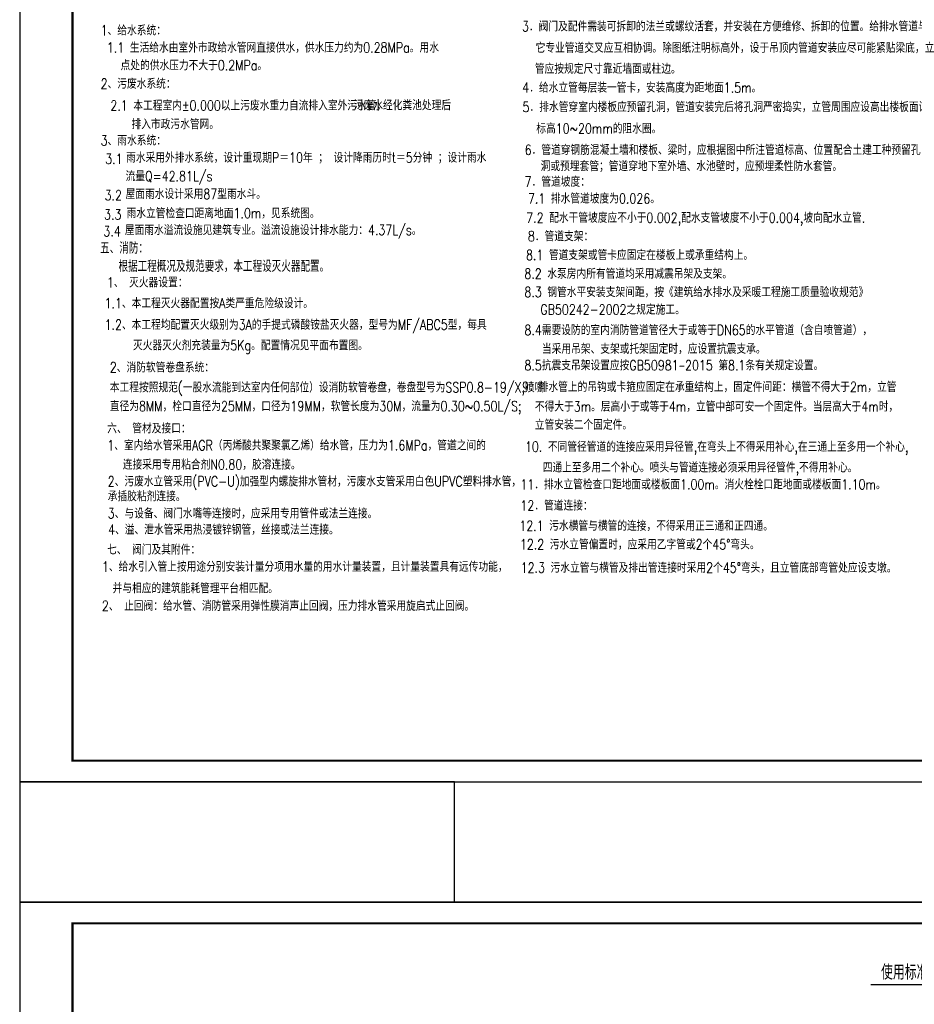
# Model space of a CAD drawing. Extents: x 687841 to 771941, y 252015 to 732780.
# Tile 78 of 98: x 687841 to 730227, y 632119 to 678785. Entities that reach past the tile are written whole.
import ezdxf

# ---------------------------------------------------------------- set-up
doc = ezdxf.new("R2010")
doc.units = 0
doc.header["$LTSCALE"] = 1000
doc.header["$MEASUREMENT"] = 0
doc.layers.get('0').update_dxf_attribs({"linetype": 'CONTINUOUS'})
doc.layers.add('PUB_TITLE', color=4, linetype='CONTINUOUS')
doc.styles.add('DIM', font='simplex.shx', dxfattribs={"width": 0.8, "bigfont": 'hztxt.shx'})
doc.styles.add('R1', font='simplex.shx', dxfattribs={"width": 0.8, "height": 300, "bigfont": 'hztxt.shx'})

# ---------------------------------------------------------------- blocks, each defined once
blk = doc.blocks.new('wrtgtg')
at = {"layer": 'PUB_TITLE'}
blk.add_line((-75296, 53559), (8804, 53559), dxfattribs=at)
blk.add_lwpolyline([(-75296, -5841), (8804, -5841), (8804, 53559), (-75296, 53559)], close=True, dxfattribs=at)
at = {"layer": 'PUB_TITLE', "const_width": 100}
blk.add_lwpolyline([(-72796, -4841), (7804, -4841), (7804, 52559), (-72796, 52559)], close=True, dxfattribs=at)

msp = doc.modelspace()

# ---------------------------------------------------------------- linework, layer by layer
msp.add_lwpolyline([(687840.8, 636956.5), (708449, 636956.5), (708449, 642665.1), (687840.8, 642665.1)], close=True)
at = {"const_width": 70}
msp.add_lwpolyline([(728153.7, 633049.4), (733652.3, 633049.4)], dxfattribs=at)

# ---------------------------------------------------------------- block references
for p in [(763136.5, 648506.3), (763136.5, 583399.2)]:
    msp.add_blockref('wrtgtg', p)

# ---------------------------------------------------------------- texts
at = {"style": 'DIM', "width": 0.8}
for s, height, p in [('1、给水系统：', 480, (691674.5, 678039.1)), ('3．阀门及配件需装可拆卸的法兰或螺纹活套，并安装在方便维修、拆卸的位置。给排水管道与其', 480, (711637.8, 678230.2)), ('1.1 生活给水由室外市政给水管网直接供水，供水压力约为0.28MPa。用水', 480, (691971.7, 677223.6)), ('它专业管道交叉应互相协调。除图纸注明标高外，设于吊顶内管道安装应尽可能紧贴梁底，立', 480, (712286.4, 677213.2)), ('点处的供水压力不大于0.2MPa。', 480, (692618.9, 676386.1)), ('管应按规定尺寸靠近墙面或柱边。', 480, (712248.6, 676220.7)), ('2、污废水系统：', 480, (691674.5, 675512.1)), ('4．给水立管每层装一管卡，安装高度为距地面1.5m。', 480, (711653.3, 675328)), ('2.1 本工程室内%%P0.000以上污废水重力自流排入室外污水管，', 480, (692137.7, 674481.1)), ('污废水经化粪池处理后', 480, (703671.3, 674494.1)), ('5．排水管穿室内楼板应预留孔洞，管道安装完后将孔洞严密捣实，立管周围应设高出楼板面设计', 480, (711667.1, 674410.7)), ('排入市政污水管网。', 480, (693138.7, 673595.3)), ('标高10~20mm的阻水圈。', 480, (712318.4, 673388.5)), ('3、雨水系统：', 480, (691674.5, 672821)), ('6．管道穿钢筋混凝土墙和楼板、粱时，应根据图中所注管道标高、位置配合土建工种预留孔', 480, (711763.9, 672375.1)), ('雨水采用外排水系统，设计重现期P＝10年 ； 设计降雨历时t＝5分钟 ；设计雨水', 480, (692884.6, 672010.6, -220.5)), ('3.1', 480, (691892.4, 671949.7, -120.2)), ('洞或预埋套管；管道穿地下室外墙、水池壁时，应预埋柔性防水套管。', 480, (712523.8, 671606)), ('流量Q=42.81L/s ', 480, (692856.5, 671128.4, -120.2)), ('7．管道坡度：', 480, (711763.9, 670866.7)), ('3.2', 480, (691864.2, 670224.5, -20)), ('屋面雨水设计采用87型雨水斗。', 480, (692856.5, 670285.4, -120.2)), ('7.1 排水管道坡度为0.026。', 480, (711922.8, 670071.8)), ('3.3', 480, (691836.1, 669314.3, 80.2)), ('雨水立管检查口距离地面1.0m，见系统图。 ', 480, (692903.4, 669375.2, -20)), ('7.2 配水干管坡度应不小于0.002,配水支管坡度不小于0.004,坡向配水立管.', 480, (711839.3, 669158.7)), ('3.4', 480, (691807.9, 668516.7, 180.4)), ('屋面雨水溢流设施见建筑专业。溢流设施设计排水能力：4.37L/s。', 480, (692823.7, 668577.6, 80.2)), ('8．管道支架：', 480, (711920.2, 668282.4)), ('五、消防：', 540, (691650.1, 667695.2)), ('8.1 管道支架或管卡应固定在楼板上或承重结构上。', 480, (711828.3, 667394.8)), ('    根据工程概况及规范要求，本工程设灭火器配置。', 540, (691234.7, 666832)), ('8.2 水泵房内所有管道均采用减震吊架及支架。', 480, (711751.5, 666506.9)), ('1、 灭火器设置：', 480, (691972.7, 666093.6)), ('8.3 钢管水平安装支架间距，按《建筑给水排水及采暖工程施工质量验收规范》', 480, (711753.8, 665637.3)), ('1.1、本工程灭火器配置按A类严重危险级设计。', 480, (691861.7, 665109.4)), ('GB50242-2002之规定施工。', 480, (712509.3, 664807.5)), ('1.2、本工程均配置灭火级别为3A的手提式磷酸铵盐灭火器，型号为MF/ABC5型，每具', 480, (691861.7, 664090)), ('8.4需要设防的室内消防管道管径大于或等于DN65的水平管道（含自喷管道），', 480, (711755.4, 663834.9)), ('灭火器灭火剂充装量为5Kg。配置情况见平面布置图。', 480, (693209.7, 663115.6)), ('当采用吊架、支架或托架固定时，应设置抗震支承。', 480, (712583.5, 662946.9)), ('8.5抗震支吊架设置应按GB50981—2015 第8.1条有关规定设置。', 480, (711755.4, 662166.5)), ('2、消防软管卷盘系统：', 480, (692110.4, 662068, -52.6)), ('本工程按照规范(一股水流能到达室内任何部位）设消防软管卷盘，卷盘型号为SSP0.8-19/X,喷嘴', 480, (692110.4, 661120.3, -52.6)), ('9．排水管上的吊钩或卡箍应固定在承重结构上，固定件间距：横管不得大于2m，立管', 480, (711642.5, 661141.9)), ('直径为8MM，栓口直径为25MM，口径为19MM，软管长度为30M，流量为0.30~0.50L/S;', 480, (692110.4, 660227.7, -52.6)), ('不得大于3m。层高小于或等于4m，立管中部可安一个固定件。当层高大于4m时，', 480, (712248.2, 660210.5)), ('立管安装二个固定件。', 480, (712248.2, 659350.4)), ('六、 管材及接口：', 480, (691989.6, 659178.2)), ('1、室内给水管采用AGR（丙烯酸共聚聚氯乙烯）给水管，压力为1.6MPa，管道之间的', 480, (691989.6, 658374.3)), ('10. 不同管径管道的连接应采用异径管,在弯头上不得采用补心,在三通上至多用一个补心,', 480, (711778.9, 658305.8)), ('连接采用专用粘合剂N0.80，胶溶连接。', 480, (692725, 657460.3)), ('四通上至多用二个补心。喷头与管道连接必须采用异径管件,不得用补心。', 480, (712622.7, 657324.4)), ('2、污废水立管采用(PVC-U)加强型内螺旋排水管材，污废水支管采用白色UPVC塑料排水管，', 480, (692013, 656663)), ('11．排水立管检查口距地面或楼板面1.00m。消火栓栓口距地面或楼板面1.10m。', 480, (711558.9, 656519.7)), ('承插胶粘剂连接。', 480, (692013, 655958.7)), ('3、与设备、阀门水嘴等连接时，应采用专用管件或法兰连接。', 480, (692013, 655145.8)), ('12．管道连接：', 480, (711564.3, 655520.2)), ('4、溢、泄水管采用热浸镀锌钢管，丝接或法兰连接。', 480, (692028.8, 654378.3)), ('12.1 污水横管与横管的连接，不得采用正三通和正四通。', 480, (711514.2, 654559.9)), ('七、 阀门及其附件：', 480, (691979.9, 653433.2)), ('12.2 污水立管偏置时，应采用乙字管或2个45%%D弯头。', 480, (711540.2, 653676.6)), ('1、给水引入管上按用途分别安装计量分项用水量的用水计量装置，且计量装置具有远传功能，', 480, (691735.5, 652622.4)), ('12.3 污水立管与横管及排出管连接时采用2个45%%D弯头，且立管底部弯管处应设支墩。', 480, (711576.6, 652573.7)), ('并与相应的建筑能耗管理平台相匹配。', 480, (692242.4, 651601.7)), ('2、 止回阀：给水管、消防管采用弹性膜消声止回阀，压力排水管采用旋启式止回阀。', 480, (691735.5, 650765.2))]:
    msp.add_text(s, height=height, dxfattribs=at).set_placement(p)
at = {"style": 'R1', "width": 0.8}
msp.add_text('使用标准图集目录', height=700, rotation=359.99997, dxfattribs=at).set_placement((728654.9, 633288.2))

doc.saveas('drawing.dxf')
